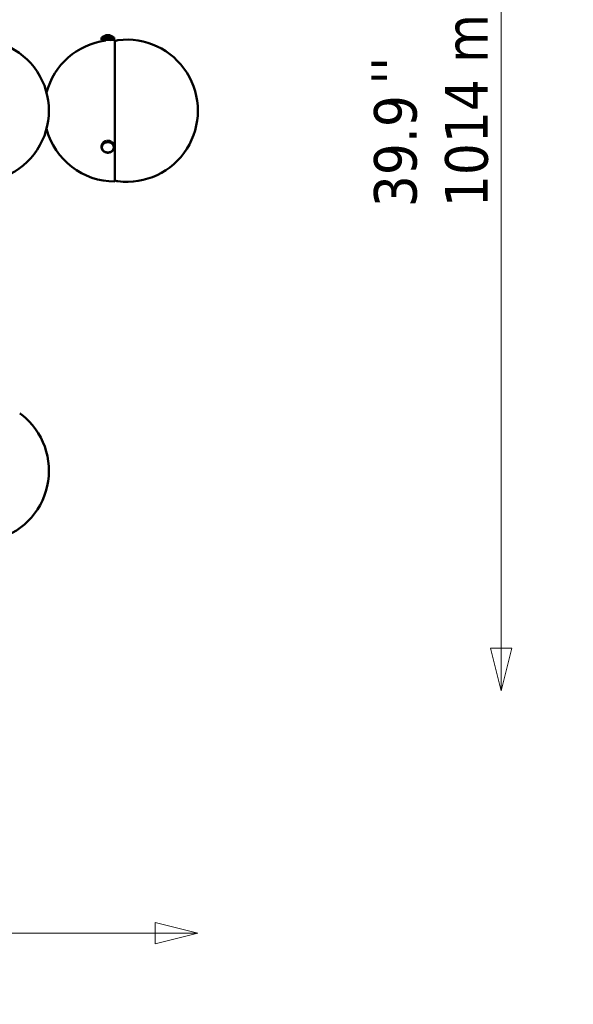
# Model space of a CAD drawing. Header units: millimetres. Extents: x 381 to 3103, y 17 to 2472.
# Tile 28 of 36: x 2635 to 3103, y 17 to 847. Entities that reach past the tile are written whole.
import ezdxf

# ---------------------------------------------------------------- set-up
doc = ezdxf.new("R2010")
doc.units = ezdxf.units.MM
doc.header["$LTSCALE"] = 12
for name, color, linetype, lineweight in [('Symbol (ISO)', 7, 'Continuous', 50), ('Widoczne (ISO)', 7, 'Continuous', 50), ('Wymiar (ISO)', 7, 'Continuous', 18)]:
    doc.layers.add(name, color=color, linetype=linetype, lineweight=lineweight)
doc.styles.add('Tekst notatki (ISO)', font='tahoma.ttf')
doc.dimstyles.new('Domyślne (ISO)', dxfattribs={"dimscale": 12, "dimtxt": 3, "dimasz": 3, "dimexe": 3.175, "dimexo": 0, "dimgap": 0.762, "dimtad": 1, "dimdec": 1, "dimlfac": 0.03937, "dimrnd": 1e-08, "dimzin": 0, "dimdsep": 46, "dimtxsty": 'Tekst notatki (ISO)', "dimblk": 'Filled-1', "dimcen": 0.09, "dimdle": 10, "dimse1": 1, "dimse2": 1, "dimclrd": 256, "dimclre": 256, "dimclrt": 256, "dimadec": 0, "dimazin": 0, "dimtfac": 0.666667, "dimtmove": 0, "dimatfit": 3, "dimfxl": 1, "dimtolj": 1, "dimlwd": 15, "dimlwe": 15, "dimarcsym": 0})

# ---------------------------------------------------------------- blocks, each defined once
blk = doc.blocks.new('Filled-1')
at = {"color": 0}
for p, q in [((0, 0), (-1, 0.25)), ((-1, 0.25), (-1, -0.25)), ((-1, 0), (0, 0)), ((-1, -0.25), (0, 0))]:
    blk.add_line(p, q, dxfattribs=at)
at = {"color": 0, "flags": 128}
blk.add_lwpolyline([(-1, -0.25), (0, 0), (-1, 0.25), (-1, -0.25)], dxfattribs=at)
at = {"color": 0}
blk.add_solid([(-1, -0.25), (0, 0), (-1, 0.25), (-1, -0.25)], dxfattribs=at)
blk = doc.blocks.new('*D4')
at = {"layer": 'Defpoints', "color": 0, "transparency": 16777216}
for p in [(1807.06, 770.47), (2785.64, 770.47), (1807.06, 76.9)]:
    blk.add_point(p, dxfattribs=at)
at = {"layer": 'Wymiar (ISO)', "lineweight": 15, "transparency": 16777216}
blk.add_line((2749.64, 76.9), (1843.06, 76.9), dxfattribs=at)
at = {"layer": 'Wymiar (ISO)', "lineweight": 15, "transparency": 16777216, "xscale": 36, "yscale": 36, "zscale": 36, "rotation": 180}
blk.add_blockref('Filled-1', (1807.06, 76.9), dxfattribs=at)
at = {"layer": 'Wymiar (ISO)', "lineweight": 15, "transparency": 16777216, "xscale": 36, "yscale": 36, "zscale": 36}
blk.add_blockref('Filled-1', (2785.64, 76.9), dxfattribs=at)
at = {"layer": 'Wymiar (ISO)', "lineweight": 18, "transparency": 16777216, "insert": (2208.84, 184.29), "char_height": 36, "attachment_point": 1, "style": 'Tekst notatki (ISO)'}
blk.add_mtext('\\A1;38.5\\P979 mm', dxfattribs=at)
blk = doc.blocks.new('*D5')
at = {"layer": 'Defpoints', "color": 0, "transparency": 16777216}
for p in [(2351.35, 1295.26), (3041.75, 1295.26), (2296.35, 281.13)]:
    blk.add_point(p, dxfattribs=at)
at = {"layer": 'Wymiar (ISO)', "lineweight": 15, "transparency": 16777216}
blk.add_line((3041.75, 317.13), (3041.75, 1259.26), dxfattribs=at)
at = {"layer": 'Wymiar (ISO)', "lineweight": 15, "transparency": 16777216, "xscale": 36, "yscale": 36, "zscale": 36}
for p, rotation in [((3041.75, 1295.26), 90), ((3041.75, 281.13), 270)]:
    blk.add_blockref('Filled-1', p, dxfattribs=dict(at, rotation=rotation))
at = {"layer": 'Wymiar (ISO)', "lineweight": 18, "transparency": 16777216, "insert": (2934.38, 689.09), "char_height": 36, "attachment_point": 1, "rotation": 90, "style": 'Tekst notatki (ISO)'}
blk.add_mtext('\\A1;39.9\\P1014 mm', dxfattribs=at)
blk = doc.blocks.new('*D6')
at = {"layer": 'Defpoints', "color": 0, "transparency": 16777216}
for p in [(2351.35, 1445.26), (3041.75, 1445.26), (2296.35, 281.13)]:
    blk.add_point(p, dxfattribs=at)
at = {"layer": 'Wymiar (ISO)', "lineweight": 15, "transparency": 16777216}
for p, q in [((3041.75, 1445.26), (3041.75, 1697.75)), ((3041.75, 317.13), (3041.75, 1409.26))]:
    blk.add_line(p, q, dxfattribs=at)
at = {"layer": 'Wymiar (ISO)', "lineweight": 15, "transparency": 16777216, "xscale": 36, "yscale": 36, "zscale": 36}
for p, rotation in [((3041.75, 1445.26), 90), ((3041.75, 281.13), 270)]:
    blk.add_blockref('Filled-1', p, dxfattribs=dict(at, rotation=rotation))
at = {"layer": 'Wymiar (ISO)', "lineweight": 18, "transparency": 16777216, "insert": (2934.36, 1490.4), "char_height": 36, "attachment_point": 1, "rotation": 90, "style": 'Tekst notatki (ISO)'}
blk.add_mtext('\\A1;45.8\\P1164 mm', dxfattribs=at)
blk = doc.blocks.new('*D7')
at = {"layer": 'Defpoints', "color": 0, "transparency": 16777216}
for p in [(2351.35, 1745.26), (3041.75, 1745.26), (2296.35, 281.13)]:
    blk.add_point(p, dxfattribs=at)
at = {"layer": 'Wymiar (ISO)', "lineweight": 15, "transparency": 16777216}
for p, q in [((3041.75, 1745.26), (3041.75, 1997.75)), ((3041.75, 317.13), (3041.75, 1709.26))]:
    blk.add_line(p, q, dxfattribs=at)
at = {"layer": 'Wymiar (ISO)', "lineweight": 15, "transparency": 16777216, "xscale": 36, "yscale": 36, "zscale": 36}
for p, rotation in [((3041.75, 1745.26), 90), ((3041.75, 281.13), 270)]:
    blk.add_blockref('Filled-1', p, dxfattribs=dict(at, rotation=rotation))
at = {"layer": 'Wymiar (ISO)', "lineweight": 18, "transparency": 16777216, "insert": (2934.5, 1790.4), "char_height": 36, "attachment_point": 1, "rotation": 90, "style": 'Tekst notatki (ISO)'}
blk.add_mtext('\\A1;57.6\\P1464 mm', dxfattribs=at)
blk = doc.blocks.new('*D8')
at = {"layer": 'Defpoints', "color": 0, "transparency": 16777216}
for p in [(2351.35, 2195.26), (3041.75, 2195.26), (2296.35, 281.13)]:
    blk.add_point(p, dxfattribs=at)
at = {"layer": 'Wymiar (ISO)', "lineweight": 15, "transparency": 16777216}
blk.add_line((3041.75, 317.13), (3041.75, 2159.26), dxfattribs=at)
at = {"layer": 'Wymiar (ISO)', "lineweight": 15, "transparency": 16777216, "xscale": 36, "yscale": 36, "zscale": 36}
for p, rotation in [((3041.75, 2195.26), 90), ((3041.75, 281.13), 270)]:
    blk.add_blockref('Filled-1', p, dxfattribs=dict(at, rotation=rotation))
at = {"layer": 'Wymiar (ISO)', "lineweight": 18, "transparency": 16777216, "insert": (2935.18, 2093.73), "char_height": 36, "attachment_point": 1, "rotation": 90, "style": 'Tekst notatki (ISO)'}
blk.add_mtext('\\A1;75.4\\P1914 mm', dxfattribs=at)

msp = doc.modelspace()

# ---------------------------------------------------------------- linework, layer by layer
at = {"layer": 'Widoczne (ISO)'}
for p, q in [((2704.38, 832.22), (2704.38, 830.22)), ((2704.41, 832.22), (2704.38, 832.22)), ((2704.41, 832.22), (2704.41, 832.22)), ((2704.41, 830.22), (2704.41, 832.22)), ((2704.41, 832.22), (2704.41, 830.22)), ((2704.49, 832.22), (2704.41, 832.22)), ((2704.5, 832.22), (2704.49, 832.22)), ((2704.49, 830.22), (2704.49, 832.22)), ((2704.5, 832.22), (2704.5, 830.22)), ((2704.63, 832.22), (2704.5, 832.22)), ((2704.64, 832.22), (2704.63, 832.22)), ((2704.63, 830.22), (2704.63, 832.22)), ((2704.64, 832.22), (2704.64, 830.22)), ((2704.82, 832.22), (2704.64, 832.22)), ((2704.84, 832.22), (2704.82, 832.22)), ((2704.82, 830.22), (2704.82, 832.22)), ((2704.84, 832.22), (2704.84, 830.22)), ((2705.07, 832.22), (2704.84, 832.22)), ((2705.09, 832.22), (2705.07, 832.22)), ((2705.07, 830.22), (2705.07, 832.22)), ((2705.09, 832.22), (2705.09, 830.22)), ((2705.37, 832.22), (2705.09, 832.22)), ((2705.4, 832.22), (2705.37, 832.22)), ((2705.37, 830.22), (2705.37, 832.22)), ((2705.4, 832.22), (2705.4, 830.22)), ((2705.71, 832.22), (2705.4, 832.22)), ((2705.74, 832.22), (2705.71, 832.22)), ((2705.71, 830.22), (2705.71, 832.22)), ((2705.74, 832.22), (2705.74, 830.22)), ((2706.1, 832.22), (2705.74, 832.22)), ((2706.13, 832.22), (2706.1, 832.22)), ((2706.1, 830.22), (2706.1, 832.22)), ((2706.13, 832.22), (2706.13, 830.22)), ((2706.52, 832.22), (2706.13, 832.22)), ((2706.56, 832.22), (2706.52, 832.22)), ((2706.52, 830.22), (2706.52, 832.22)), ((2706.56, 832.22), (2706.56, 830.22)), ((2706.98, 832.22), (2706.56, 832.22)), ((2707.03, 832.22), (2706.98, 832.22)), ((2706.98, 830.22), (2706.98, 832.22)), ((2707.03, 832.22), (2707.03, 830.22)), ((2707.47, 832.22), (2707.03, 832.22)), ((2707.52, 832.22), (2707.47, 832.22)), ((2707.47, 830.22), (2707.47, 832.22)), ((2707.52, 832.22), (2707.52, 830.22)), ((2707.98, 832.22), (2707.52, 832.22)), ((2708.03, 832.22), (2707.98, 832.22)), ((2707.98, 830.22), (2707.98, 832.22)), ((2708.03, 832.22), (2708.03, 830.22)), ((2708.51, 832.22), (2708.03, 832.22)), ((2708.56, 832.22), (2708.51, 832.22)), ((2708.51, 830.22), (2708.51, 832.22)), ((2708.56, 832.22), (2708.56, 830.22)), ((2709.06, 832.22), (2708.56, 832.22)), ((2709.1, 832.22), (2709.06, 832.22)), ((2709.06, 830.22), (2709.06, 832.22)), ((2709.1, 830.22), (2709.1, 832.22)), ((2709.1, 832.22), (2709.11, 832.22)), ((2709.11, 832.22), (2709.11, 830.22)), ((2709.61, 832.22), (2709.11, 832.22)), ((2709.62, 832.22), (2709.61, 832.22)), ((2709.61, 830.22), (2709.61, 832.22)), ((2709.62, 830.22), (2709.62, 832.22)), ((2709.62, 832.22), (2709.64, 832.22)), ((2709.64, 832.22), (2709.64, 830.22)), ((2709.64, 832.22), (2709.66, 832.22)), ((2709.66, 832.22), (2709.66, 830.22)), ((2710.15, 832.22), (2709.66, 832.22)), ((2710.15, 830.22), (2710.15, 832.22)), ((2710.15, 832.22), (2710.17, 832.22)), ((2710.17, 832.22), (2710.17, 830.22)), ((2710.17, 832.22), (2710.2, 832.22)), ((2710.2, 832.22), (2710.2, 830.22)), ((2710.7, 832.22), (2710.2, 832.22)), ((2710.7, 832.22), (2710.75, 832.22)), ((2710.7, 830.22), (2710.7, 832.22)), ((2710.75, 832.22), (2710.75, 830.22)), ((2711.23, 832.22), (2710.75, 832.22)), ((2711.23, 830.22), (2711.23, 832.22)), ((2711.23, 832.22), (2711.28, 832.22)), ((2711.28, 832.22), (2711.28, 830.22)), ((2711.75, 832.22), (2711.28, 832.22)), ((2711.75, 830.22), (2711.75, 832.22)), ((2711.75, 832.22), (2711.79, 832.22)), ((2711.79, 832.22), (2711.79, 830.22)), ((2712.24, 832.22), (2711.79, 832.22)), ((2712.24, 830.22), (2712.24, 832.22)), ((2712.24, 832.22), (2712.28, 832.22)), ((2712.28, 832.22), (2712.28, 830.22)), ((2712.7, 832.22), (2712.28, 832.22)), ((2712.7, 830.22), (2712.7, 832.22)), ((2712.7, 832.22), (2712.74, 832.22)), ((2712.74, 832.22), (2712.74, 830.22)), ((2713.13, 832.22), (2712.74, 832.22)), ((2713.13, 830.22), (2713.13, 832.22)), ((2713.13, 832.22), (2713.17, 832.22)), ((2713.17, 832.22), (2713.17, 830.22)), ((2713.52, 832.22), (2713.17, 832.22)), ((2713.52, 830.22), (2713.52, 832.22)), ((2713.52, 832.22), (2713.56, 832.22)), ((2713.56, 832.22), (2713.56, 830.22)), ((2713.87, 832.22), (2713.56, 832.22)), ((2713.87, 830.22), (2713.87, 832.22)), ((2713.87, 832.22), (2713.9, 832.22)), ((2713.9, 832.22), (2713.9, 830.22)), ((2714.17, 832.22), (2713.9, 832.22)), ((2714.17, 830.22), (2714.17, 832.22)), ((2714.17, 832.22), (2714.2, 832.22)), ((2714.2, 832.22), (2714.2, 830.22)), ((2714.43, 832.22), (2714.2, 832.22)), ((2714.43, 830.22), (2714.43, 832.22)), ((2714.43, 832.22), (2714.45, 832.22)), ((2714.45, 832.22), (2714.45, 830.22)), ((2714.63, 832.22), (2714.45, 832.22)), ((2714.63, 830.22), (2714.63, 832.22)), ((2714.63, 832.22), (2714.64, 832.22)), ((2714.64, 832.22), (2714.64, 830.22)), ((2714.77, 832.22), (2714.64, 832.22)), ((2714.77, 830.22), (2714.77, 832.22)), ((2714.77, 832.22), (2714.78, 832.22)), ((2714.78, 832.22), (2714.78, 830.22)), ((2714.86, 832.22), (2714.78, 832.22)), ((2714.86, 830.22), (2714.86, 832.22)), ((2714.86, 832.22), (2714.87, 832.22)), ((2714.87, 832.22), (2714.87, 830.22)), ((2714.89, 832.22), (2714.87, 832.22)), ((2714.89, 830.22), (2714.89, 832.22)), ((2714.89, 832.22), (2714.89, 830.22)), ((2714.89, 832.22), (2714.89, 832.22)), ((2704.38, 830.22), (2704.41, 830.22)), ((2704.41, 830.22), (2704.41, 830.22)), ((2704.41, 830.22), (2704.49, 830.22)), ((2704.5, 830.22), (2704.49, 830.22)), ((2704.5, 830.22), (2704.63, 830.22)), ((2704.64, 830.22), (2704.63, 830.22)), ((2704.64, 830.22), (2704.82, 830.22)), ((2704.84, 830.22), (2704.82, 830.22)), ((2704.84, 830.22), (2705.07, 830.22)), ((2705.09, 830.22), (2705.07, 830.22)), ((2705.09, 830.22), (2705.37, 830.22)), ((2705.4, 830.22), (2705.37, 830.22)), ((2705.4, 830.22), (2705.71, 830.22)), ((2705.74, 830.22), (2705.71, 830.22)), ((2705.74, 830.22), (2706.1, 830.22)), ((2706.13, 830.22), (2706.1, 830.22)), ((2706.13, 830.22), (2706.52, 830.22)), ((2706.56, 830.22), (2706.52, 830.22)), ((2706.56, 830.22), (2706.98, 830.22)), ((2707.03, 830.22), (2706.98, 830.22)), ((2707.03, 830.22), (2707.47, 830.22)), ((2707.52, 830.22), (2707.47, 830.22)), ((2707.52, 830.22), (2707.98, 830.22)), ((2707.64, 830.22), (2707.64, 829.68)), ((2708.03, 830.22), (2707.98, 830.22)), ((2708.03, 830.22), (2708.51, 830.22)), ((2708.56, 830.22), (2708.51, 830.22)), ((2708.56, 830.22), (2709.06, 830.22)), ((2709.1, 830.22), (2709.06, 830.22)), ((2709.1, 830.22), (2709.11, 830.22)), ((2709.11, 830.22), (2709.61, 830.22)), ((2709.62, 830.22), (2709.61, 830.22)), ((2709.62, 830.22), (2709.64, 830.22)), ((2709.64, 830.22), (2709.66, 830.22)), ((2709.66, 830.22), (2710.15, 830.22)), ((2710.15, 830.22), (2710.17, 830.22)), ((2710.17, 830.22), (2710.2, 830.22)), ((2710.2, 830.22), (2710.7, 830.22)), ((2710.7, 830.22), (2710.75, 830.22)), ((2710.75, 830.22), (2711.23, 830.22)), ((2711.23, 830.22), (2711.28, 830.22)), ((2711.28, 830.22), (2711.75, 830.22)), ((2711.64, 830.22), (2711.64, 830.08)), ((2711.75, 830.22), (2711.79, 830.22)), ((2711.79, 830.22), (2712.24, 830.22)), ((2712.24, 830.22), (2712.28, 830.22)), ((2712.28, 830.22), (2712.7, 830.22)), ((2712.7, 830.22), (2712.74, 830.22)), ((2712.74, 830.22), (2713.13, 830.22)), ((2713.13, 830.22), (2713.17, 830.22)), ((2713.17, 830.22), (2713.52, 830.22)), ((2713.52, 830.22), (2713.56, 830.22)), ((2713.56, 830.22), (2713.87, 830.22)), ((2713.87, 830.22), (2713.9, 830.22)), ((2713.9, 830.22), (2714.17, 830.22)), ((2714.17, 830.22), (2714.2, 830.22)), ((2714.2, 830.22), (2714.43, 830.22)), ((2714.43, 830.22), (2714.45, 830.22)), ((2714.45, 830.22), (2714.63, 830.22)), ((2714.63, 830.22), (2714.64, 830.22)), ((2714.64, 830.22), (2714.77, 830.22)), ((2714.77, 830.22), (2714.78, 830.22)), ((2714.78, 830.22), (2714.86, 830.22)), ((2714.86, 830.22), (2714.87, 830.22)), ((2714.87, 830.22), (2714.89, 830.22)), ((2714.89, 830.22), (2714.89, 830.22)), ((2715.64, 710.72), (2715.64, 830.22)), ((2715.64, 829.02), (2716.51, 829.48)), ((2704.39, 740.9), (2704.38, 740.47)), ((2704.38, 740.47), (2704.38, 739.47)), ((2704.38, 739.47), (2704.39, 739.91)), ((2704.63, 739.47), (2704.38, 739.47)), ((2704.38, 739.43), (2704.38, 739.47)), ((2704.63, 739.45), (2704.38, 739.43)), ((2704.43, 739), (2704.38, 739.43)), ((2704.4, 740.9), (2704.39, 740.9)), ((2704.39, 739.91), (2704.39, 740.9)), ((2704.64, 739.9), (2704.39, 739.91)), ((2704.46, 741.38), (2704.4, 740.95)), ((2704.4, 740.95), (2704.4, 739.95)), ((2704.4, 739.95), (2704.46, 740.38)), ((2704.65, 739.92), (2704.4, 739.95)), ((2704.47, 741.38), (2704.46, 741.38)), ((2704.46, 740.38), (2704.46, 741.38)), ((2704.71, 740.35), (2704.46, 740.38)), ((2704.58, 741.84), (2704.47, 741.42)), ((2704.47, 741.42), (2704.47, 740.42)), ((2704.47, 740.42), (2704.58, 740.84)), ((2704.71, 740.37), (2704.47, 740.42)), ((2704.6, 741.84), (2704.58, 741.84)), ((2704.58, 740.84), (2704.58, 741.84)), ((2704.83, 740.79), (2704.58, 740.84)), ((2704.76, 742.29), (2704.6, 741.88)), ((2704.6, 741.88), (2704.6, 740.88)), ((2704.6, 740.88), (2704.76, 741.29)), ((2704.83, 740.81), (2704.6, 740.88)), ((2704.63, 739.47), (2704.64, 739.68)), ((2704.63, 739.45), (2704.63, 739.5)), ((2704.65, 739.23), (2704.63, 739.45)), ((2704.64, 739.9), (2704.64, 739.92)), ((2704.64, 739.68), (2704.64, 739.9)), ((2704.64, 739.59), (2704.64, 739.64)), ((2704.65, 739.92), (2704.68, 740.14)), ((2704.67, 739.02), (2704.65, 739.23)), ((2704.68, 740.14), (2704.71, 740.35)), ((2704.71, 740.37), (2704.77, 740.58)), ((2704.71, 740.35), (2704.71, 740.37)), ((2704.78, 742.29), (2704.76, 742.29)), ((2704.76, 741.29), (2704.76, 742.29)), ((2705, 741.22), (2704.76, 741.29)), ((2704.77, 740.58), (2704.83, 740.79)), ((2704.99, 742.72), (2704.78, 742.33)), ((2704.78, 742.33), (2704.78, 741.33)), ((2704.78, 741.33), (2704.99, 741.72)), ((2705.01, 741.24), (2704.78, 741.33)), ((2704.83, 740.81), (2704.92, 741.02)), ((2704.83, 740.79), (2704.83, 740.81)), ((2704.92, 741.02), (2705, 741.22)), ((2705.02, 742.72), (2704.99, 742.72)), ((2704.99, 741.72), (2704.99, 742.72)), ((2705.22, 741.63), (2704.99, 741.72)), ((2705, 741.22), (2705, 741.24)), ((2705.01, 741.24), (2705.11, 741.44)), ((2705.28, 743.13), (2705.02, 742.76)), ((2705.02, 742.76), (2705.02, 741.76)), ((2705.02, 741.76), (2705.28, 742.13)), ((2705.23, 741.65), (2705.02, 741.76)), ((2705.11, 741.44), (2705.22, 741.63)), ((2705.22, 741.63), (2705.22, 741.66)), ((2705.23, 741.65), (2705.36, 741.84)), ((2705.31, 743.12), (2705.28, 743.13)), ((2705.28, 742.13), (2705.28, 743.13)), ((2705.49, 742.02), (2705.28, 742.13)), ((2705.61, 743.51), (2705.31, 743.17)), ((2705.31, 743.17), (2705.31, 742.17)), ((2705.31, 742.17), (2705.61, 742.51)), ((2705.5, 742.04), (2705.31, 742.17)), ((2705.36, 741.84), (2705.49, 742.02)), ((2705.49, 742.02), (2705.49, 742.05)), ((2705.5, 742.04), (2705.66, 742.21)), ((2705.64, 743.49), (2705.61, 743.51)), ((2705.61, 742.51), (2705.61, 743.51)), ((2705.81, 742.38), (2705.61, 742.51)), ((2705.98, 743.86), (2705.64, 743.55)), ((2705.64, 743.55), (2705.64, 742.55)), ((2705.64, 742.55), (2705.98, 742.86)), ((2705.82, 742.4), (2705.64, 742.55)), ((2705.66, 742.21), (2705.81, 742.38)), ((2705.81, 742.38), (2705.81, 742.41)), ((2705.82, 742.4), (2705.99, 742.56)), ((2706.02, 743.83), (2705.98, 743.86)), ((2705.98, 742.86), (2705.98, 743.86)), ((2706.17, 742.71), (2705.98, 742.86)), ((2705.99, 742.56), (2706.17, 742.71)), ((2706.4, 744.18), (2706.02, 743.89)), ((2706.02, 743.89), (2706.02, 742.89)), ((2706.02, 742.89), (2706.4, 743.18)), ((2706.18, 742.73), (2706.02, 742.89)), ((2706.17, 742.71), (2706.17, 742.75)), ((2706.18, 742.73), (2706.37, 742.87)), ((2706.37, 742.87), (2706.56, 743.01)), ((2706.44, 744.14), (2706.4, 744.18)), ((2706.4, 743.18), (2706.4, 744.18)), ((2706.56, 743.01), (2706.4, 743.18)), ((2706.85, 744.45), (2706.44, 744.2)), ((2706.44, 744.2), (2706.44, 743.2)), ((2706.44, 743.2), (2706.85, 743.45)), ((2706.58, 743.02), (2706.44, 743.2)), ((2706.56, 743.01), (2706.56, 743.05)), ((2706.58, 743.02), (2706.79, 743.15)), ((2706.79, 743.15), (2706.99, 743.27)), ((2706.89, 744.4), (2706.85, 744.45)), ((2706.85, 743.45), (2706.85, 744.45)), ((2706.99, 743.27), (2706.85, 743.45)), ((2707.33, 744.68), (2706.89, 744.47)), ((2706.89, 744.47), (2706.89, 743.47)), ((2706.89, 743.47), (2707.33, 743.68)), ((2707.01, 743.28), (2706.89, 743.47)), ((2706.99, 743.27), (2706.99, 743.31)), ((2707.01, 743.28), (2707.23, 743.39)), ((2707.23, 743.39), (2707.45, 743.49)), ((2707.37, 744.61), (2707.33, 744.68)), ((2707.33, 743.68), (2707.33, 744.68)), ((2707.45, 743.49), (2707.33, 743.68)), ((2707.84, 744.87), (2707.37, 744.7)), ((2707.37, 744.7), (2707.37, 743.7)), ((2707.37, 743.7), (2707.84, 743.87)), ((2707.47, 743.5), (2707.37, 743.7)), ((2707.45, 743.49), (2707.45, 743.54)), ((2707.47, 743.5), (2707.7, 743.58)), ((2707.7, 743.58), (2707.93, 743.67)), ((2707.88, 744.77), (2707.84, 744.87)), ((2707.84, 743.87), (2707.84, 744.87)), ((2707.93, 743.67), (2707.84, 743.87)), ((2708.36, 745.01), (2707.88, 744.88)), ((2707.88, 744.88), (2707.88, 743.88)), ((2707.88, 743.88), (2708.36, 744.01)), ((2707.95, 743.67), (2707.88, 743.88)), ((2707.93, 743.67), (2707.93, 743.74)), ((2707.95, 743.67), (2708.19, 743.74)), ((2708.19, 743.74), (2708.43, 743.8)), ((2708.41, 744.87), (2708.36, 745.01)), ((2708.36, 744.01), (2708.36, 745.01)), ((2708.43, 743.8), (2708.36, 744.01)), ((2708.9, 745.1), (2708.41, 745.02)), ((2708.41, 745.02), (2708.41, 744.02)), ((2708.41, 744.02), (2708.9, 744.1)), ((2708.46, 743.8), (2708.41, 744.02)), ((2708.43, 743.8), (2708.43, 743.91)), ((2708.46, 743.8), (2708.7, 743.84)), ((2708.7, 743.84), (2708.95, 743.89)), ((2708.95, 744.89), (2708.9, 745.1)), ((2708.9, 744.1), (2708.9, 745.1)), ((2708.95, 743.89), (2708.9, 744.1)), ((2709.45, 745.14), (2708.95, 745.1)), ((2708.95, 745.1), (2708.95, 744.1)), ((2708.95, 743.89), (2708.95, 744.89)), ((2708.95, 744.1), (2709.45, 744.14)), ((2708.97, 743.89), (2708.95, 744.1)), ((2708.97, 743.89), (2709.22, 743.91)), ((2709.22, 743.91), (2709.47, 743.92)), ((2709.47, 744.92), (2709.45, 745.14)), ((2709.45, 744.14), (2709.45, 745.14)), ((2709.47, 743.92), (2709.45, 744.14)), ((2709.47, 743.92), (2709.47, 744.92)), ((2709.49, 744.92), (2709.5, 745.14)), ((2709.49, 744.92), (2709.49, 743.92)), ((2709.49, 743.92), (2709.5, 744.14)), ((2709.49, 743.92), (2709.74, 743.92)), ((2709.5, 745.14), (2709.5, 744.14)), ((2710, 745.13), (2709.5, 745.14)), ((2709.5, 744.14), (2710, 744.13)), ((2709.74, 743.92), (2709.99, 743.92)), ((2709.99, 743.92), (2710, 744.13)), ((2710, 744.13), (2710, 745.13)), ((2710.02, 744.91), (2710.05, 745.13)), ((2710.02, 744.91), (2710.02, 743.91)), ((2710.02, 743.91), (2710.05, 744.13)), ((2710.02, 743.91), (2710.27, 743.89)), ((2710.05, 745.13), (2710.05, 744.13)), ((2710.55, 745.07), (2710.05, 745.13)), ((2710.05, 744.13), (2710.55, 744.07)), ((2710.27, 743.89), (2710.51, 743.86)), ((2710.51, 743.86), (2710.55, 744.07)), ((2710.54, 743.86), (2710.6, 744.07)), ((2710.54, 744.02), (2710.54, 743.86)), ((2710.54, 743.86), (2710.78, 743.81)), ((2710.55, 744.88), (2710.6, 745.07)), ((2710.55, 744.07), (2710.55, 745.07)), ((2710.6, 745.07), (2710.6, 744.07)), ((2711.08, 744.97), (2710.6, 745.07)), ((2710.6, 744.07), (2711.08, 743.97)), ((2710.78, 743.81), (2711.02, 743.76)), ((2711.02, 743.76), (2711.08, 743.97)), ((2711.05, 743.75), (2711.13, 743.95)), ((2711.05, 743.84), (2711.05, 743.75)), ((2711.05, 743.75), (2711.28, 743.68)), ((2711.08, 743.97), (2711.08, 744.97)), ((2711.08, 744.84), (2711.13, 744.95)), ((2711.13, 744.95), (2711.13, 743.95)), ((2711.6, 744.81), (2711.13, 744.95)), ((2711.13, 743.95), (2711.6, 743.81)), ((2711.28, 743.68), (2711.52, 743.61)), ((2711.52, 743.61), (2711.6, 743.81)), ((2711.54, 743.6), (2711.65, 743.8)), ((2711.54, 743.66), (2711.54, 743.6)), ((2711.54, 743.6), (2711.77, 743.51)), ((2711.6, 743.81), (2711.6, 744.81)), ((2711.6, 744.71), (2711.65, 744.8)), ((2711.65, 744.8), (2711.65, 743.8)), ((2712.1, 744.61), (2711.65, 744.8)), ((2711.65, 743.8), (2712.1, 743.61)), ((2711.77, 743.51), (2711.99, 743.42)), ((2711.99, 743.42), (2712.1, 743.61)), ((2712.02, 743.41), (2712.15, 743.59)), ((2712.02, 743.45), (2712.02, 743.41)), ((2712.02, 743.41), (2712.23, 743.29)), ((2712.1, 743.61), (2712.1, 744.61)), ((2712.1, 744.53), (2712.15, 744.59)), ((2712.15, 744.59), (2712.15, 743.59)), ((2712.57, 744.37), (2712.15, 744.59)), ((2712.15, 743.59), (2712.57, 743.37)), ((2712.23, 743.29), (2712.44, 743.18)), ((2712.44, 743.18), (2712.57, 743.37)), ((2712.46, 743.17), (2712.61, 743.34)), ((2712.46, 743.21), (2712.46, 743.17)), ((2712.46, 743.17), (2712.66, 743.04)), ((2712.57, 743.37), (2712.57, 744.37)), ((2712.57, 744.29), (2712.61, 744.34)), ((2712.61, 744.34), (2712.61, 743.34)), ((2713.01, 744.08), (2712.61, 744.34)), ((2712.61, 743.34), (2713.01, 743.08)), ((2712.66, 743.04), (2712.86, 742.91)), ((2712.86, 742.91), (2713.01, 743.08)), ((2712.88, 742.89), (2713.05, 743.05)), ((2712.88, 742.93), (2712.88, 742.89)), ((2712.88, 742.89), (2713.06, 742.75)), ((2713.01, 743.08), (2713.01, 744.08)), ((2713.01, 744.02), (2713.05, 744.05)), ((2713.05, 744.05), (2713.05, 743.05)), ((2713.41, 743.75), (2713.05, 744.05)), ((2713.05, 743.05), (2713.41, 742.75)), ((2713.06, 742.75), (2713.24, 742.6)), ((2713.24, 742.6), (2713.41, 742.75)), ((2713.26, 742.58), (2713.45, 742.72)), ((2713.26, 742.61), (2713.26, 742.58)), ((2713.26, 742.58), (2713.42, 742.42)), ((2713.41, 742.75), (2713.41, 743.75)), ((2713.41, 743.7), (2713.45, 743.72)), ((2713.42, 742.42), (2713.59, 742.25)), ((2713.45, 743.72), (2713.45, 742.72)), ((2713.78, 743.4), (2713.45, 743.72)), ((2713.45, 742.72), (2713.78, 742.4)), ((2713.59, 742.25), (2713.78, 742.4)), ((2713.6, 742.24), (2713.81, 742.36)), ((2713.6, 742.27), (2713.6, 742.24)), ((2713.6, 742.24), (2713.74, 742.06)), ((2713.74, 742.06), (2713.89, 741.88)), ((2713.78, 742.4), (2713.78, 743.4)), ((2713.78, 743.34), (2713.81, 743.36)), ((2713.81, 743.36), (2713.81, 742.36)), ((2714.09, 743.01), (2713.81, 743.36)), ((2713.81, 742.36), (2714.09, 742.01)), ((2713.89, 741.88), (2714.09, 742.01)), ((2713.9, 741.86), (2714.12, 741.97)), ((2713.9, 741.89), (2713.9, 741.86)), ((2713.9, 741.86), (2714.02, 741.67)), ((2714.02, 741.67), (2714.14, 741.48)), ((2714.09, 742.01), (2714.09, 743.01)), ((2714.09, 742.96), (2714.12, 742.97)), ((2714.12, 742.97), (2714.12, 741.97)), ((2714.36, 742.59), (2714.12, 742.97)), ((2714.12, 741.97), (2714.36, 741.59)), ((2714.14, 741.48), (2714.36, 741.59)), ((2714.15, 741.47), (2714.38, 741.55)), ((2714.15, 741.49), (2714.15, 741.47)), ((2714.15, 741.47), (2714.25, 741.27)), ((2714.25, 741.27), (2714.34, 741.07)), ((2714.34, 741.07), (2714.57, 741.15)), ((2714.35, 741.05), (2714.59, 741.11)), ((2714.35, 741.07), (2714.35, 741.05)), ((2714.35, 741.05), (2714.42, 740.84)), ((2714.36, 741.59), (2714.36, 742.59)), ((2714.36, 742.54), (2714.38, 742.55)), ((2714.38, 742.55), (2714.38, 741.55)), ((2714.57, 742.15), (2714.38, 742.55)), ((2714.38, 741.55), (2714.57, 741.15)), ((2714.42, 740.84), (2714.5, 740.63)), ((2714.5, 740.63), (2714.74, 740.7)), ((2714.5, 740.61), (2714.75, 740.65)), ((2714.5, 740.63), (2714.5, 740.61)), ((2714.5, 740.61), (2714.55, 740.4)), ((2714.55, 740.4), (2714.6, 740.19)), ((2714.57, 741.15), (2714.57, 742.15)), ((2714.57, 742.11), (2714.59, 742.11)), ((2714.59, 742.11), (2714.59, 741.11)), ((2714.74, 741.7), (2714.59, 742.11)), ((2714.59, 741.11), (2714.74, 740.7)), ((2714.6, 740.19), (2714.84, 740.23)), ((2714.6, 740.19), (2714.6, 740.17)), ((2714.6, 740.17), (2714.85, 740.18)), ((2714.6, 740.17), (2714.62, 739.95)), ((2714.63, 739.26), (2714.6, 739.05)), ((2714.62, 739.95), (2714.64, 739.73)), ((2714.64, 739.5), (2714.63, 739.28)), ((2714.63, 739.28), (2714.63, 739.37)), ((2714.63, 739.34), (2714.63, 739.26)), ((2714.63, 739.28), (2714.88, 739.28)), ((2714.63, 739.26), (2714.88, 739.23)), ((2714.64, 739.59), (2714.64, 739.77)), ((2714.64, 739.73), (2714.89, 739.75)), ((2714.64, 739.73), (2714.64, 739.71)), ((2714.64, 739.71), (2714.64, 739.5)), ((2714.64, 739.71), (2714.89, 739.71)), ((2714.74, 740.7), (2714.74, 741.7)), ((2714.74, 741.65), (2714.75, 741.65)), ((2714.75, 741.65), (2714.75, 740.65)), ((2714.84, 741.23), (2714.75, 741.65)), ((2714.75, 740.65), (2714.84, 740.23)), ((2714.88, 739.23), (2714.81, 738.8)), ((2714.84, 740.23), (2714.84, 741.23)), ((2714.84, 741.18), (2714.85, 741.18)), ((2714.85, 741.18), (2714.85, 740.18)), ((2714.89, 740.75), (2714.85, 741.18)), ((2714.85, 740.18), (2714.89, 739.75)), ((2714.89, 739.71), (2714.88, 739.28)), ((2714.88, 739.28), (2714.88, 739.23)), ((2714.89, 739.75), (2714.89, 740.75)), ((2714.89, 740.71), (2714.89, 739.71)), ((2714.89, 740.71), (2714.89, 740.71)), ((2704.67, 739.02), (2704.43, 739)), ((2704.43, 738.95), (2704.43, 739)), ((2704.68, 738.99), (2704.43, 738.95)), ((2704.53, 738.53), (2704.43, 738.95)), ((2704.77, 738.57), (2704.53, 738.53)), ((2704.78, 738.55), (2704.54, 738.49)), ((2704.54, 738.49), (2704.54, 738.53)), ((2704.68, 738.07), (2704.54, 738.49)), ((2704.67, 739.06), (2704.67, 739.02)), ((2704.68, 738.99), (2704.68, 739.04)), ((2704.72, 738.78), (2704.68, 738.99)), ((2704.92, 738.13), (2704.68, 738.07)), ((2704.93, 738.11), (2704.7, 738.03)), ((2704.7, 738.03), (2704.7, 738.08)), ((2704.89, 737.63), (2704.7, 738.03)), ((2704.77, 738.57), (2704.72, 738.78)), ((2704.77, 738.59), (2704.77, 738.57)), ((2704.78, 738.55), (2704.78, 738.57)), ((2704.85, 738.34), (2704.78, 738.55)), ((2704.92, 738.13), (2704.85, 738.34)), ((2705.12, 737.72), (2704.89, 737.63)), ((2705.13, 737.7), (2704.91, 737.59)), ((2704.91, 737.59), (2704.91, 737.64)), ((2705.15, 737.21), (2704.91, 737.59)), ((2704.92, 738.15), (2704.92, 738.13)), ((2704.93, 738.11), (2704.93, 738.13)), ((2705.03, 737.92), (2704.93, 738.11)), ((2705.12, 737.72), (2705.03, 737.92)), ((2705.12, 737.73), (2705.12, 737.72)), ((2705.13, 737.7), (2705.13, 737.71)), ((2705.25, 737.51), (2705.13, 737.7)), ((2705.37, 737.32), (2705.15, 737.21)), ((2705.39, 737.3), (2705.18, 737.18)), ((2705.18, 737.18), (2705.18, 737.23)), ((2705.47, 736.82), (2705.18, 737.18)), ((2705.37, 737.32), (2705.25, 737.51)), ((2705.37, 737.33), (2705.37, 737.32)), ((2705.39, 737.3), (2705.39, 737.31)), ((2705.53, 737.12), (2705.39, 737.3)), ((2705.67, 736.94), (2705.47, 736.82)), ((2705.69, 736.93), (2705.5, 736.79)), ((2705.5, 736.79), (2705.5, 736.84)), ((2705.82, 736.46), (2705.5, 736.79)), ((2705.67, 736.94), (2705.53, 737.12)), ((2705.67, 736.95), (2705.67, 736.94)), ((2705.69, 736.93), (2705.69, 736.94)), ((2705.85, 736.76), (2705.69, 736.93)), ((2706.01, 736.6), (2705.82, 736.46)), ((2706.01, 736.6), (2705.85, 736.76)), ((2706.03, 736.58), (2705.86, 736.43)), ((2705.86, 736.43), (2705.86, 736.48)), ((2706.22, 736.13), (2705.86, 736.43)), ((2706.01, 736.61), (2706.01, 736.6)), ((2706.03, 736.58), (2706.03, 736.59)), ((2706.21, 736.44), (2706.03, 736.58)), ((2706.39, 736.29), (2706.21, 736.44)), ((2706.39, 736.29), (2706.22, 736.13)), ((2706.41, 736.27), (2706.26, 736.1)), ((2706.26, 736.1), (2706.26, 736.17)), ((2706.66, 735.84), (2706.26, 736.1)), ((2706.39, 736.29), (2706.39, 736.29)), ((2706.41, 736.27), (2706.41, 736.28)), ((2706.61, 736.14), (2706.41, 736.27)), ((2706.81, 736.01), (2706.61, 736.14)), ((2706.81, 736.01), (2706.66, 735.84)), ((2706.83, 736), (2706.7, 735.82)), ((2706.7, 735.82), (2706.7, 735.89)), ((2707.13, 735.59), (2706.7, 735.82)), ((2706.81, 736.02), (2706.81, 736.01)), ((2706.83, 736), (2706.83, 736.01)), ((2707.04, 735.89), (2706.83, 736)), ((2707.26, 735.78), (2707.04, 735.89)), ((2707.26, 735.78), (2707.13, 735.59)), ((2707.28, 735.77), (2707.17, 735.57)), ((2707.17, 735.57), (2707.17, 735.65)), ((2707.62, 735.39), (2707.17, 735.57)), ((2707.26, 735.78), (2707.26, 735.78)), ((2707.28, 735.77), (2707.28, 735.77)), ((2707.51, 735.67), (2707.28, 735.77)), ((2707.73, 735.58), (2707.51, 735.67)), ((2707.73, 735.58), (2707.62, 735.39)), ((2707.75, 735.57), (2707.67, 735.37)), ((2707.67, 735.37), (2707.67, 735.47)), ((2708.14, 735.23), (2707.67, 735.37)), ((2707.73, 735.59), (2707.73, 735.58)), ((2707.75, 735.57), (2707.75, 735.58)), ((2707.99, 735.5), (2707.75, 735.57)), ((2708.23, 735.43), (2707.99, 735.5)), ((2708.23, 735.43), (2708.14, 735.23)), ((2708.25, 735.43), (2708.19, 735.21)), ((2708.19, 735.21), (2708.19, 735.35)), ((2708.68, 735.12), (2708.19, 735.21)), ((2708.23, 735.44), (2708.23, 735.43)), ((2708.25, 735.43), (2708.25, 735.43)), ((2708.49, 735.38), (2708.25, 735.43)), ((2708.74, 735.33), (2708.49, 735.38)), ((2708.74, 735.33), (2708.68, 735.12)), ((2708.76, 735.32), (2708.73, 735.11)), ((2708.73, 735.11), (2708.73, 735.3)), ((2709.22, 735.05), (2708.73, 735.11)), ((2708.74, 735.33), (2708.74, 735.33)), ((2708.76, 735.32), (2708.76, 735.33)), ((2709.01, 735.3), (2708.76, 735.32)), ((2709.26, 735.27), (2709.01, 735.3)), ((2709.26, 735.27), (2709.22, 735.05)), ((2709.26, 735.27), (2709.26, 735.27)), ((2709.27, 735.05), (2709.27, 735.27)), ((2709.28, 735.27), (2709.27, 735.05)), ((2709.77, 735.04), (2709.27, 735.05)), ((2709.28, 735.27), (2709.28, 735.27)), ((2709.53, 735.26), (2709.28, 735.27)), ((2709.78, 735.26), (2709.53, 735.26)), ((2709.78, 735.26), (2709.77, 735.04)), ((2709.78, 735.26), (2709.78, 735.26)), ((2710.05, 735.28), (2709.8, 735.26)), ((2709.8, 735.26), (2709.8, 735.26)), ((2709.8, 735.26), (2709.82, 735.04)), ((2710.32, 735.08), (2709.82, 735.04)), ((2710.3, 735.29), (2710.05, 735.28)), ((2710.3, 735.3), (2710.3, 735.29)), ((2710.3, 735.29), (2710.32, 735.08)), ((2710.32, 735.3), (2710.32, 735.08)), ((2710.57, 735.34), (2710.33, 735.3)), ((2710.33, 735.3), (2710.33, 735.3)), ((2710.33, 735.3), (2710.37, 735.08)), ((2710.86, 735.16), (2710.37, 735.08)), ((2710.82, 735.38), (2710.57, 735.34)), ((2710.82, 735.38), (2710.82, 735.38)), ((2710.82, 735.38), (2710.86, 735.16)), ((2711.08, 735.44), (2710.84, 735.38)), ((2710.84, 735.38), (2710.84, 735.39)), ((2710.84, 735.38), (2710.91, 735.17)), ((2710.86, 735.32), (2710.86, 735.16)), ((2711.39, 735.3), (2710.91, 735.17)), ((2711.32, 735.51), (2711.08, 735.44)), ((2711.32, 735.51), (2711.32, 735.51)), ((2711.32, 735.51), (2711.39, 735.3)), ((2711.57, 735.6), (2711.34, 735.51)), ((2711.34, 735.51), (2711.34, 735.52)), ((2711.34, 735.51), (2711.44, 735.31)), ((2711.39, 735.41), (2711.39, 735.3)), ((2711.9, 735.48), (2711.44, 735.31)), ((2711.8, 735.68), (2711.57, 735.6)), ((2711.8, 735.69), (2711.8, 735.68)), ((2711.8, 735.68), (2711.9, 735.48)), ((2712.04, 735.79), (2711.82, 735.69)), ((2711.82, 735.69), (2711.82, 735.7)), ((2711.82, 735.69), (2711.94, 735.5)), ((2711.9, 735.57), (2711.9, 735.48)), ((2712.38, 735.71), (2711.94, 735.5)), ((2712.26, 735.9), (2712.04, 735.79)), ((2712.26, 735.91), (2712.26, 735.9)), ((2712.26, 735.9), (2712.38, 735.71)), ((2712.49, 736.03), (2712.28, 735.91)), ((2712.28, 735.91), (2712.28, 735.92)), ((2712.28, 735.91), (2712.43, 735.73)), ((2712.38, 735.79), (2712.38, 735.71)), ((2712.84, 735.98), (2712.43, 735.73)), ((2712.69, 736.16), (2712.49, 736.03)), ((2712.69, 736.16), (2712.69, 736.16)), ((2712.69, 736.16), (2712.84, 735.98)), ((2712.9, 736.31), (2712.71, 736.17)), ((2712.71, 736.17), (2712.71, 736.18)), ((2712.71, 736.17), (2712.88, 736.01)), ((2712.84, 736.05), (2712.84, 735.98)), ((2713.25, 736.29), (2712.88, 736.01)), ((2713.09, 736.45), (2712.9, 736.31)), ((2713.09, 736.46), (2713.09, 736.45)), ((2713.09, 736.45), (2713.25, 736.29)), ((2713.28, 736.62), (2713.11, 736.47)), ((2713.11, 736.47), (2713.11, 736.47)), ((2713.11, 736.47), (2713.29, 736.32)), ((2713.25, 736.35), (2713.25, 736.29)), ((2713.45, 736.78), (2713.28, 736.62)), ((2713.63, 736.63), (2713.29, 736.32)), ((2713.45, 736.79), (2713.45, 736.78)), ((2713.45, 736.78), (2713.63, 736.63)), ((2713.62, 736.97), (2713.47, 736.8)), ((2713.47, 736.8), (2713.47, 736.81)), ((2713.47, 736.8), (2713.67, 736.67)), ((2713.77, 737.14), (2713.62, 736.97)), ((2713.63, 736.69), (2713.63, 736.63)), ((2713.97, 737.01), (2713.67, 736.67)), ((2713.77, 737.15), (2713.77, 737.14)), ((2713.77, 737.14), (2713.97, 737.01)), ((2713.91, 737.35), (2713.78, 737.16)), ((2713.78, 737.16), (2713.78, 737.17)), ((2713.78, 737.16), (2714, 737.05)), ((2714.04, 737.53), (2713.91, 737.35)), ((2713.97, 737.06), (2713.97, 737.01)), ((2714.26, 737.42), (2714, 737.05)), ((2714.04, 737.54), (2714.04, 737.53)), ((2714.04, 737.53), (2714.26, 737.42)), ((2714.16, 737.74), (2714.05, 737.55)), ((2714.05, 737.55), (2714.05, 737.56)), ((2714.05, 737.55), (2714.28, 737.46)), ((2714.27, 737.94), (2714.16, 737.74)), ((2714.26, 737.47), (2714.26, 737.42)), ((2714.27, 737.95), (2714.27, 737.94)), ((2714.27, 737.94), (2714.49, 737.85)), ((2714.36, 738.16), (2714.28, 737.96)), ((2714.28, 737.96), (2714.28, 737.97)), ((2714.28, 737.96), (2714.51, 737.89)), ((2714.49, 737.85), (2714.28, 737.46)), ((2714.44, 738.37), (2714.36, 738.16)), ((2714.44, 738.39), (2714.44, 738.37)), ((2714.44, 738.37), (2714.68, 738.3)), ((2714.5, 738.6), (2714.45, 738.39)), ((2714.45, 738.39), (2714.45, 738.41)), ((2714.45, 738.39), (2714.69, 738.34)), ((2714.49, 737.89), (2714.49, 737.85)), ((2714.56, 738.81), (2714.5, 738.6)), ((2714.68, 738.3), (2714.51, 737.89)), ((2714.56, 738.84), (2714.56, 738.81)), ((2714.56, 738.81), (2714.8, 738.76)), ((2714.6, 739.05), (2714.57, 738.83)), ((2714.57, 738.83), (2714.57, 738.86)), ((2714.57, 738.83), (2714.81, 738.8)), ((2714.68, 738.34), (2714.68, 738.3)), ((2714.8, 738.76), (2714.69, 738.34)), ((2714.8, 738.8), (2714.8, 738.76)), ((2715.64, 711.91), (2716.51, 711.46))]:
    msp.add_line(p, q, dxfattribs=at)
for centre, radius, start, end in [((2599.9, 770.47), 60, 259.89866, 100.10134), ((2709.64, 826.97), 7.25, 46.39718, 133.60282), ((2725.64, 770.47), 60, 262.87588, 97.12412), ((2715.64, 770.47), 59.75, 97.69451, 165.09045), ((2715.64, 770.47), 59.75, 90, 93.83857), ((2718.82, 825.04), 5, 97.12412, 117.49431), ((2715.64, 770.47), 59.75, 194.90955, 270), ((2718.82, 715.89), 5, 242.50569, 262.87588), ((2633.7, 510.3), 5, 52.12412, 72.49431), ((2599.93, 466.88), 60, 217.87588, 52.12412)]:
    msp.add_arc(centre, radius, start, end, dxfattribs=at)
for centre, major_axis, start_param, end_param in [((2709.64, 739.59), (-5, 0), 6.261664, 6.366384), ((2709.64, 739.59), (-5, 0), 6.156944, 6.261664), ((2709.64, 739.59), (-5, 0), 0.083199, 0.187918), ((2709.64, 739.59), (-5, 0), 6.052225, 6.156944), ((2709.64, 739.59), (-5, 0), 5.947505, 6.052225), ((2709.64, 739.59), (-5, 0), 5.842785, 5.947505), ((2709.64, 739.59), (5, 0), 2.596473, 2.701192), ((2709.64, 739.59), (5, 0), 2.491753, 2.596473), ((2709.64, 739.59), (5, 0), 2.387033, 2.491753), ((2709.64, 739.59), (5, 0), 2.282313, 2.387033), ((2709.64, 739.59), (5, 0), 2.177594, 2.282313), ((2709.64, 739.59), (5, 0), 2.072874, 2.177594), ((2709.64, 739.59), (5, 0), 1.968154, 2.072874), ((2709.64, 739.59), (5, 0), 1.863434, 1.968154), ((2709.64, 739.59), (5, 0), 1.758715, 1.863434), ((2709.64, 739.59), (5, 0), 1.653995, 1.758715), ((2709.64, 740.59), (5, 0), 1.708314, 1.70893), ((2709.64, 739.59), (5, 0), 1.549275, 1.653995), ((2709.64, 740.59), (5, 0), 1.599269, 1.604078), ((2709.64, 739.59), (5, 0), 1.444555, 1.549275), ((2709.64, 740.59), (5, 0), 1.494418, 1.498149), ((2709.64, 739.59), (5, 0), 1.339836, 1.444555), ((2709.64, 739.59), (5, 0), 1.235116, 1.339836), ((2709.64, 739.59), (5, 0), 1.130396, 1.235116), ((2709.64, 739.59), (5, 0), 1.025676, 1.130396), ((2709.64, 739.59), (5, 0), 0.920957, 1.025676), ((2709.64, 739.59), (5, 0), 0.816237, 0.920957), ((2709.64, 739.59), (5, 0), 0.711517, 0.816237), ((2709.64, 739.59), (5, 0), 0.606797, 0.711517), ((2709.64, 739.59), (5, 0), 0.502078, 0.606797), ((2709.64, 739.59), (5, 0), 0.397358, 0.502078), ((2709.64, 739.59), (5, 0), 0.292638, 0.397358), ((2709.64, 739.59), (5, 0), 0.187918, 0.292638), ((2709.64, 739.59), (5, 0), 0.083199, 0.187918), ((2709.64, 739.59), (5, 0), 6.156944, 6.261664), ((2709.64, 739.59), (5, 0), 6.261664, 6.366384), ((2709.64, 739.59), (-5, 0), 0.187918, 0.292638), ((2709.64, 739.59), (-5, 0), 0.292638, 0.397358), ((2709.64, 739.59), (-5, 0), 0.397358, 0.502078), ((2709.64, 739.59), (-5, 0), 0.502078, 0.606797), ((2709.64, 739.59), (-5, 0), 0.606797, 0.711517), ((2709.64, 739.59), (-5, 0), 0.711517, 0.816237), ((2709.64, 739.59), (-5, 0), 0.816237, 0.920957), ((2709.64, 739.59), (-5, 0), 0.920957, 1.025676), ((2709.64, 739.59), (-5, 0), 1.025676, 1.130396), ((2709.64, 739.59), (-5, 0), 1.130396, 1.235116), ((2709.64, 739.59), (-5, 0), 1.235116, 1.339836), ((2709.64, 739.59), (-5, 0), 1.339836, 1.444555), ((2709.64, 739.59), (-5, 0), 1.444555, 1.549275), ((2709.64, 739.59), (-5, 0), 1.549275, 1.653995), ((2709.64, 739.59), (-5, 0), 1.653995, 1.758715), ((2709.64, 739.59), (-5, 0), 1.758715, 1.863434), ((2709.64, 739.59), (-5, 0), 1.863434, 1.968154), ((2709.64, 739.59), (-5, 0), 1.968154, 2.072874), ((2709.64, 739.59), (-5, 0), 2.072874, 2.177594), ((2709.64, 739.59), (-5, 0), 2.177594, 2.282313), ((2709.64, 739.59), (-5, 0), 2.282313, 2.387033), ((2709.64, 739.59), (-5, 0), 2.387033, 2.491753), ((2709.64, 739.59), (-5, 0), 2.491753, 2.596473), ((2709.64, 739.59), (-5, 0), 2.596473, 2.701192), ((2709.64, 739.59), (5, 0), 5.842785, 5.947505), ((2709.64, 739.59), (5, 0), 5.947505, 6.052225), ((2709.64, 739.59), (5, 0), 6.052225, 6.156944)]:
    msp.add_ellipse(centre, major_axis=major_axis, ratio=0.866025, start_param=start_param, end_param=end_param, dxfattribs=at)

# ---------------------------------------------------------------- texts
at = {"layer": 'Symbol (ISO)', "insert": (2931.98, 792.5), "char_height": 36, "attachment_point": 1, "rotation": 90, "style": 'Tekst notatki (ISO)'}
msp.add_mtext("\\fTahoma|b0|i0;''", dxfattribs=at)

# ---------------------------------------------------------------- dimensions: what is measured, and where the dimension line sits
at = {"layer": 'Wymiar (ISO)', "lineweight": 18}
for base, p1, p2, angle, text, override, picture, middle in [((3041.75, 2195.26), (2296.35, 281.13), (2351.35, 2195.26), 270, '<>\\P1914 mm', {"dimgap": 0.762, "dimdec": 1, "dimlfac": 0.03937, "dimpost": '\\X', "dimse1": 1, "dimse2": 1, "dimtol": 0, "dimlim": 0, "dimtp": 0, "dimtm": 0, "dimtdec": 2, "dimtofl": 0, "dimatfit": 1, "dimtvp": -0.25}, '*D8', (3041.75, 2192.83)), ((3041.75, 1745.26), (2296.35, 281.13), (2351.35, 1745.26), 270, '<>\\P1464 mm', {"dimgap": 0.762, "dimdec": 1, "dimlfac": 0.03937, "dimpost": '\\X', "dimse1": 1, "dimse2": 1, "dimtol": 0, "dimlim": 0, "dimtp": 0, "dimtm": 0, "dimtdec": 2, "dimtofl": 0, "dimatfit": 2, "dimtvp": -0.25}, '*D7', (3041.75, 1889.5)), ((3041.75, 1445.26), (2296.35, 281.13), (2351.35, 1445.26), 270, '<>\\P1164 mm', {"dimgap": 0.762, "dimdec": 1, "dimlfac": 0.03937, "dimpost": '\\X', "dimse1": 1, "dimse2": 1, "dimtol": 0, "dimlim": 0, "dimtp": 0, "dimtm": 0, "dimtdec": 2, "dimtofl": 0, "dimatfit": 2, "dimtvp": -0.25}, '*D6', (3041.75, 1589.5)), ((3041.75, 1295.26), (2296.35, 281.13), (2351.35, 1295.26), 270, '<>\\P1014 mm', {"dimgap": 0.762, "dimdec": 1, "dimlfac": 0.03937, "dimpost": '\\X', "dimse1": 1, "dimse2": 1, "dimtol": 0, "dimlim": 0, "dimtp": 0, "dimtm": 0, "dimtdec": 2, "dimtofl": 0, "dimatfit": 1, "dimtvp": -0.25}, '*D5', (3041.75, 788.2)), ((1807.06, 76.9), (2785.64, 770.47), (1807.06, 770.47), 180, '<>\\P979 mm', {"dimgap": 0.762, "dimdec": 1, "dimlfac": 0.03937, "dimpost": '\\X', "dimse1": 1, "dimse2": 1, "dimtol": 0, "dimlim": 0, "dimtp": 0, "dimtm": 0, "dimtdec": 2, "dimtofl": 0, "dimatfit": 1, "dimtvp": -0.25}, '*D4', (2296.35, 76.9))]:
    dim = msp.add_linear_dim(base=base, p1=p1, p2=p2, angle=angle, text=text, dimstyle='Domyślne (ISO)', override=override, dxfattribs=at)
    dim.commit()
    dim.dimension.update_dxf_attribs({"geometry": picture, "text_midpoint": middle, "dimtype": 160})

doc.saveas('drawing.dxf')
